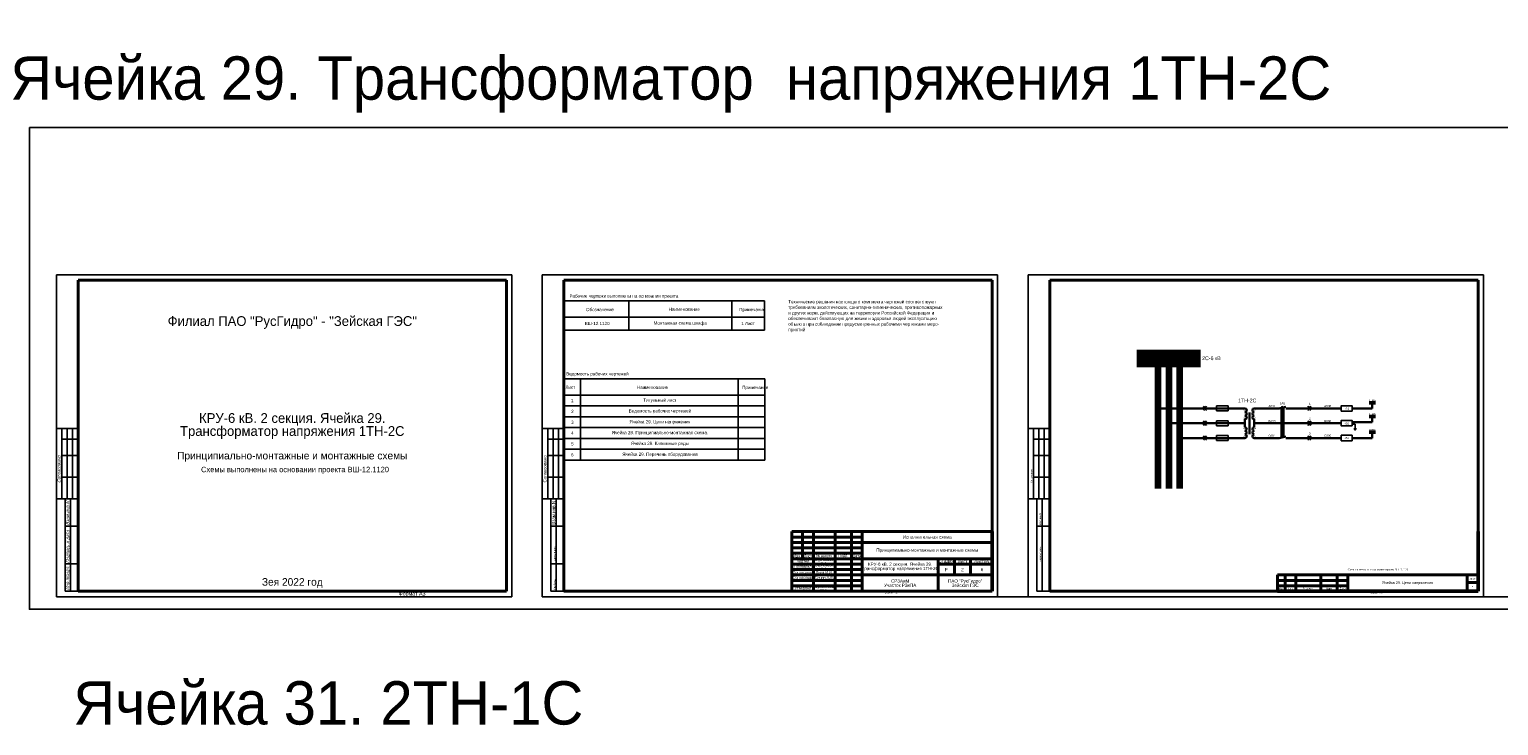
# Model space of a CAD drawing. Header units: millimetres. Extents: x 4897 to 12009, y -3017 to 2708.
# Tile 4 of 86: x 5136 to 6491, y -2004 to -1361. Entities that reach past the tile are written whole.
import ezdxf

# ---------------------------------------------------------------- set-up
doc = ezdxf.new("R2010")
doc.units = ezdxf.units.MM
doc.layers.add('основная 0.5', color=7, linetype='Continuous', lineweight=50)
doc.layers.add('тонкая 0.25', color=7, linetype='Continuous', lineweight=25)
doc.styles.add('SIMPLEX', font='txt', dxfattribs={"height": 5})
doc.styles.get("Standard").update_dxf_attribs({"font": 'arial.ttf'})

msp = doc.modelspace()

# ---------------------------------------------------------------- linework, layer by layer
for p, q in [((5161, -1884.8), (5161, -1587.7)), ((5161, -1587.7), (5581.1, -1587.7)), ((5161, -1884.8), (5161, -1587.7)), ((5581.1, -1884.8), (5581.1, -1587.7)), ((5581.1, -1884.8), (5581.1, -1587.7)), ((5609.2, -1884.8), (5609.2, -1587.7)), ((5609.2, -1587.7), (6029.2, -1587.7)), ((5609.2, -1884.8), (5609.2, -1587.7)), ((6029.2, -1884.8), (6029.2, -1587.7)), ((6029.2, -1884.8), (6029.2, -1587.7)), ((6057.3, -1884.8), (6057.3, -1587.7)), ((6057.3, -1587.7), (6477.3, -1587.7)), ((6057.3, -1884.8), (6057.3, -1587.7)), ((6477.3, -1884.8), (6477.3, -1587.7)), ((6477.3, -1884.8), (6477.3, -1587.7)), ((6218.1, -1711), (6220.1, -1708.9)), ((6220.1, -1713), (6218.1, -1711)), ((6220, -1711), (6222, -1708.9)), ((6222, -1713), (6220, -1711)), ((6231.2, -1708.7), (6231.2, -1713.2)), ((6242, -1708.7), (6231.2, -1708.7)), ((6231.2, -1713.2), (6242, -1713.2)), ((6242, -1713.2), (6242, -1708.7)), ((6317.3, -1711), (6315.3, -1708.9)), ((6315.3, -1713), (6317.3, -1711)), ((6319.2, -1711), (6317.2, -1708.9)), ((6317.2, -1713), (6319.2, -1711)), ((5181, -1729.5), (5161, -1729.5)), ((5166, -1794.5), (5166, -1729.5)), ((5171, -1794.5), (5171, -1729.5)), ((5176, -1794.5), (5176, -1729.5)), ((5629.2, -1729.5), (5609.2, -1729.5)), ((5614.2, -1794.5), (5614.2, -1729.5)), ((5619.2, -1794.5), (5619.2, -1729.5)), ((5624.2, -1794.5), (5624.2, -1729.5)), ((6077.3, -1729.5), (6057.3, -1729.5)), ((6062.3, -1794.5), (6062.3, -1729.5)), ((6067.3, -1794.5), (6067.3, -1729.5)), ((6072.3, -1794.5), (6072.3, -1729.5)), ((6218.1, -1724.6), (6220.1, -1722.5)), ((6220.1, -1726.7), (6218.1, -1724.6)), ((6220, -1724.6), (6222, -1722.5)), ((6222, -1726.7), (6220, -1724.6)), ((6231.2, -1722.4), (6231.2, -1726.9)), ((6242, -1722.4), (6231.2, -1722.4)), ((6231.2, -1726.9), (6242, -1726.9)), ((6242, -1726.9), (6242, -1722.4)), ((6317.3, -1724.6), (6315.3, -1722.5)), ((6315.3, -1726.7), (6317.3, -1724.6)), ((6319.2, -1724.6), (6317.2, -1722.5)), ((6317.2, -1726.7), (6319.2, -1724.6)), ((6356.2, -1725.5), (6358.9, -1725.5)), ((6360.2, -1729.8), (6357.7, -1729.8)), ((6359.7, -1730.3), (6358.2, -1730.3)), ((6359.2, -1730.6), (6358.7, -1730.6)), ((6358.7, -1730.6), (6358.9, -1730.8)), ((6358.9, -1729.6), (6358.9, -1725.5)), ((6359.2, -1730.6), (6358.9, -1730.8)), ((5166, -1739.5), (5181, -1739.5)), ((5614.2, -1739.5), (5629.2, -1739.5)), ((6062.3, -1739.5), (6077.3, -1739.5)), ((6218.1, -1738.3), (6220.1, -1736.2)), ((6220.1, -1740.3), (6218.1, -1738.3)), ((6220, -1738.3), (6222, -1736.2)), ((6222, -1740.3), (6220, -1738.3)), ((6231.2, -1736), (6231.2, -1740.5)), ((6242, -1736), (6231.2, -1736)), ((6231.2, -1740.5), (6242, -1740.5)), ((6242, -1740.5), (6242, -1736)), ((6317.3, -1738.3), (6315.3, -1736.2)), ((6315.3, -1740.3), (6317.3, -1738.3)), ((6319.2, -1738.3), (6317.2, -1736.2)), ((6317.2, -1740.3), (6319.2, -1738.3)), ((5166, -1754.5), (5181, -1754.5)), ((5614.2, -1754.5), (5629.2, -1754.5)), ((6062.3, -1754.5), (6077.3, -1754.5)), ((5166, -1774.5), (5181, -1774.5)), ((5614.2, -1774.5), (5629.2, -1774.5)), ((6062.3, -1774.5), (6077.3, -1774.5)), ((5161, -1794.5), (5181, -1794.5)), ((5169, -1879.7), (5169, -1794.5)), ((5173.9, -1879.7), (5173.9, -1794.5)), ((5609.2, -1794.5), (5629.2, -1794.5)), ((5617.2, -1879.7), (5617.2, -1794.5)), ((5622, -1879.7), (5622, -1794.5)), ((6057.3, -1794.5), (6077.3, -1794.5)), ((6065.3, -1879.7), (6065.3, -1794.5)), ((6070.2, -1879.7), (6070.2, -1794.5)), ((5169, -1819.5), (5181, -1819.5)), ((5617.2, -1819.5), (5629.2, -1819.5)), ((6065.3, -1819.5), (6077.3, -1819.5)), ((5169, -1854.5), (5181, -1854.5)), ((5617.2, -1854.5), (5629.2, -1854.5)), ((5169, -1879.7), (5181, -1879.7)), ((5617.2, -1879.7), (5629.2, -1879.7)), ((6077.3, -1879.7), (6065.3, -1879.7)), ((5161, -1884.8), (5581.1, -1884.8)), ((5609.2, -1884.8), (6029.2, -1884.8)), ((6057.3, -1884.8), (6477.3, -1884.8))]:
    msp.add_line(p, q)
at = {"lineweight": 40}
for p, q in [((5181, -1592.7), (5576.1, -1592.7)), ((5576.1, -1592.7), (5576.1, -1879.7)), ((5629.2, -1592.7), (6024.3, -1592.7)), ((6024.3, -1592.7), (6024.3, -1879.7)), ((6077.3, -1592.7), (6472.4, -1592.7)), ((6472.4, -1592.7), (6472.4, -1879.7)), ((5839.3, -1844.7), (5904.3, -1844.7)), ((5839.3, -1854.7), (5904.3, -1854.7)), ((5839.3, -1859.7), (5904.3, -1859.7)), ((5839.3, -1864.7), (5904.3, -1864.7)), ((5839.3, -1869.7), (5904.3, -1869.7)), ((6287.4, -1864.7), (6352.4, -1864.7)), ((6287.4, -1869.7), (6352.4, -1869.7)), ((6462.4, -1864.7), (6462.4, -1879.7)), ((5181, -1879.7), (5576.1, -1879.7)), ((5629.2, -1879.7), (6024.3, -1879.7)), ((5839.3, -1874.7), (5904.3, -1874.7)), ((6077.3, -1879.7), (6472.4, -1879.7)), ((6287.4, -1874.7), (6352.4, -1874.7)), ((6462.4, -1871.7), (6472.4, -1871.7))]:
    msp.add_line(p, q, dxfattribs=at)
at = {"linetype": 'Continuous', "lineweight": 40}
for p, q in [((5181, -1592.7), (5181, -1879.7)), ((5629.2, -1592.7), (5629.2, -1879.7)), ((6077.3, -1592.7), (6077.3, -1879.7))]:
    msp.add_line(p, q, dxfattribs=at)
at = {"linetype": 'Continuous'}
for p, q in [((5629.2, -1611.6), (5814.2, -1611.6)), ((5688.9, -1638.6), (5688.9, -1611.6)), ((5783.9, -1638.6), (5783.9, -1611.6)), ((5814.2, -1611.6), (5814.2, -1638.6)), ((5814.2, -1626.6), (5629.2, -1626.6)), ((5814.2, -1638.6), (5629.2, -1638.6)), ((5629.4, -1683.7), (5814.4, -1683.7)), ((5644.6, -1683.7), (5644.6, -1758.7)), ((5789.9, -1683.7), (5789.9, -1758.7)), ((5789.9, -1683.7), (5789.9, -1710.7)), ((5814.4, -1683.7), (5814.4, -1758.7)), ((5814.4, -1698.7), (5629.2, -1698.7)), ((5814.4, -1718.7), (5629.2, -1718.7)), ((5629.4, -1708.7), (5814.4, -1708.7)), ((5629.2, -1728.7), (5814.4, -1728.7)), ((5181, -1738.7), (5181, -1758.7)), ((5629.2, -1738.7), (5629.2, -1758.7)), ((5814.4, -1738.7), (5629.2, -1738.7)), ((6077.3, -1738.7), (6077.3, -1758.7)), ((5814.4, -1748.7), (5629.2, -1748.7)), ((5814.4, -1758.7), (5629.2, -1758.7)), ((5181, -1778.7), (5181, -1798.7)), ((5629.2, -1778.7), (5629.2, -1798.7)), ((6077.3, -1778.7), (6077.3, -1798.7))]:
    msp.add_line(p, q, dxfattribs=at)
at = {"color": 2, "lineweight": 100}
for p, q in [((6157.6, -1659.7), (6216.5, -1659.7)), ((6177.1, -1659.7), (6177, -1785))]:
    msp.add_line(p, q, dxfattribs=at)
at = {"color": 3, "lineweight": 100}
for p, q in [((6157.6, -1664.7), (6216.5, -1664.7)), ((6187, -1664.7), (6187, -1785))]:
    msp.add_line(p, q, dxfattribs=at)
at = {"color": 1, "lineweight": 100}
for p, q in [((6157.6, -1669.7), (6216.5, -1669.7)), ((6197, -1669.7), (6197, -1785))]:
    msp.add_line(p, q, dxfattribs=at)
at = {"lineweight": 50}
for p, q in [((6377.8, -1705.7), (6371.8, -1705.7)), ((6291, -1709.8), (6291.2, -1710.4)), ((6377.8, -1718.4), (6371.8, -1718.4)), ((6377.8, -1733), (6371.8, -1733))]:
    msp.add_line(p, q, dxfattribs=at)
at = {"color": 2, "lineweight": 30}
for p, q in [((6374.8, -1711), (6374.8, -1705.7)), ((6257.3, -1711), (6177, -1711)), ((6257.3, -1711), (6177, -1711)), ((6265.9, -1711), (6288.8, -1711)), ((6295.2, -1711), (6346.2, -1711)), ((6356.2, -1711), (6374.8, -1711))]:
    msp.add_line(p, q, dxfattribs=at)
at = {"lineweight": 30}
for p, q in [((6257.3, -1721), (6257.3, -1728.3)), ((6261.6, -1714.6), (6261.6, -1734.6)), ((6265.9, -1721), (6265.9, -1728.3)), ((6288.8, -1711), (6295.2, -1709.4)), ((6291, -1709.8), (6292.7, -1709.4)), ((6291.2, -1710.4), (6291.2, -1737.7)), ((6292.7, -1709.4), (6292.9, -1710)), ((6292.9, -1710), (6292.9, -1737.3)), ((6288.8, -1738.3), (6295.2, -1736.8))]:
    msp.add_line(p, q, dxfattribs=at)
at = {"color": 3, "lineweight": 30}
for p, q in [((6374.8, -1723.7), (6374.8, -1718.4)), ((6257.3, -1724.6), (6187, -1724.6)), ((6256.4, -1724.6), (6187, -1724.6)), ((6265.9, -1724.6), (6346.2, -1724.6)), ((6356.2, -1723.7), (6374.8, -1723.7))]:
    msp.add_line(p, q, dxfattribs=at)
at = {"color": 1, "lineweight": 30}
for p, q in [((6374.8, -1738.3), (6374.8, -1733)), ((6257.5, -1738.3), (6197, -1738.3)), ((6256.5, -1738.3), (6197, -1738.3)), ((6265.7, -1738.3), (6288.8, -1738.3)), ((6295.2, -1738.3), (6346.2, -1738.3)), ((6356.2, -1738.3), (6374.8, -1738.3))]:
    msp.add_line(p, q, dxfattribs=at)
at = {"color": 1}
for p, q in [((6029.2, -1884.8), (6057.3, -1884.8)), ((6477.3, -1884.8), (6505.4, -1884.8))]:
    msp.add_line(p, q, dxfattribs=at)
at = {"color": 2}
msp.add_lwpolyline([(5136.1, -1451.8), (7300.9, -1451.8), (7300.9, -1896.4), (5136.1, -1896.4)], close=True, dxfattribs=at)
at = {"color": 2, "lineweight": 100, "const_width": 0.45}
msp.add_lwpolyline([(6177.3, -1711, 1), (6176.8, -1711, 1)], format="xyb", close=True, dxfattribs=at)
for points in [[(6356.2, -1713.5), (6346.2, -1713.5), (6346.2, -1708.5), (6356.2, -1708.5)], [(6356.2, -1727.1), (6346.2, -1727.1), (6346.2, -1722.1), (6356.2, -1722.1)], [(6356.2, -1740.8), (6346.2, -1740.8), (6346.2, -1735.8), (6356.2, -1735.8)]]:
    msp.add_lwpolyline(points, close=True)
at = {"color": 3, "lineweight": 50, "const_width": 0.45}
msp.add_lwpolyline([(6187.3, -1724.6, 1), (6186.8, -1724.6, 1)], format="xyb", close=True, dxfattribs=at)
at = {"color": 1, "lineweight": 100, "const_width": 0.45}
msp.add_lwpolyline([(6197.3, -1738.3, 1), (6196.8, -1738.3, 1)], format="xyb", close=True, dxfattribs=at)
at = {"lineweight": 30}
for centre, start, end in [((6257.3, -1712.6), 270.0042, 90.0042), ((6257.3, -1716), 270.0042, 90.0042), ((6257.3, -1719.3), 270.0042, 90.0042), ((6265.9, -1712.6), 89.9958, 269.9958), ((6265.9, -1716), 89.9958, 269.9958), ((6265.9, -1719.3), 89.9958, 269.9958), ((6257.3, -1730), 270.0042, 90.0042), ((6257.3, -1733.3), 270.0042, 90.0042), ((6265.9, -1730), 89.9958, 269.9958), ((6265.9, -1733.3), 89.9958, 269.9958), ((6257.3, -1736.6), 270.0042, 90.0042), ((6265.9, -1736.6), 89.9958, 269.9958)]:
    msp.add_arc(centre, 1.67, start, end, dxfattribs=at)
at = {"layer": 'основная 0.5', "lineweight": 40}
for p, q in [((5576.1, -1879.7), (5576.1, -1824.7)), ((5839.3, -1824.7), (6024.3, -1824.7)), ((5839.3, -1824.7), (5839.3, -1879.7)), ((5849.3, -1849.7), (5849.3, -1824.7)), ((5859.3, -1879.7), (5859.3, -1824.7)), ((5879.3, -1879.7), (5879.3, -1824.7)), ((5894.3, -1879.7), (5894.3, -1824.7)), ((5904.3, -1879.7), (5904.3, -1824.7)), ((5904.3, -1834.7), (6024.3, -1834.7)), ((5839.3, -1844.7), (5904.3, -1844.7)), ((5839.3, -1849.7), (6024.3, -1849.7)), ((5974.3, -1879.7), (5974.3, -1849.7)), ((5974.3, -1854.7), (6024.3, -1854.7)), ((5989.3, -1864.7), (5989.3, -1849.7)), ((6004.3, -1864.7), (6004.3, -1849.7)), ((5904.3, -1864.7), (6024.3, -1864.7)), ((6287.4, -1864.7), (6287.4, -1879.7)), ((6294.4, -1879.7), (6294.4, -1864.7)), ((6304.4, -1879.7), (6304.4, -1864.7)), ((6327.4, -1879.7), (6327.4, -1864.7)), ((6342.4, -1879.7), (6342.4, -1864.7)), ((6352.4, -1879.7), (6352.4, -1864.7)), ((6352.4, -1864.7), (6472.4, -1864.7)), ((5391.1, -1879.7), (5576.1, -1879.7)), ((5839.3, -1879.7), (6024.3, -1879.7))]:
    msp.add_line(p, q, dxfattribs=at)
at = {"layer": 'основная 0.5', "color": 0}
for p, q in [((6024.3, -1879.7), (6024.3, -1824.7)), ((6472.4, -1879.7), (6472.4, -1824.7)), ((6287.4, -1879.7), (6472.4, -1879.7))]:
    msp.add_line(p, q, dxfattribs=at)
at = {"layer": 'тонкая 0.25', "lineweight": 40}
for p, q in [((5839.3, -1829.7), (5904.3, -1829.7)), ((5839.3, -1834.7), (5904.3, -1834.7)), ((5839.3, -1834.7), (5904.3, -1834.7)), ((5904.3, -1839.7), (5839.3, -1839.7))]:
    msp.add_line(p, q, dxfattribs=at)

# ---------------------------------------------------------------- texts
at = {"linetype": 'Continuous', "style": 'SIMPLEX'}
for s, p in [('Рабочие чертежи выполнены на основании проекта', (5634.3, -1608.7)), ('Технические решения настоящего комплекта чертежей соответствуют', (5836.1, -1614)), ('Обозначение', (5649.6, -1621.2)), ('Наименование', (5725.8, -1620.9)), ('Примечание', (5790.9, -1621.2)), ('требованиям экологических, санитарно-гигиенических, противопожарных', (5836.1, -1619.1)), ('обеспечивают безопасную для жизни и здоровья людей эксплуатацию', (5836.1, -1629.4)), ('и других норм, действующих на территории Российской Федерации и', (5836.1, -1624.3)), ('объекта при соблюдении предусмотренных рабочими чертежами меро-', (5836.1, -1634.6)), ('приятий', (5836.1, -1639.8)), ('Ведомость рабочих чертежей ', (5631.3, -1680.5)), ('Лист', (5630.6, -1693)), ('Наименование', (5696.5, -1693)), ('Примечание', (5793.6, -1693.1))]:
    msp.add_text(s, height=3, dxfattribs=at).set_placement(p)
at = {"linetype": 'Continuous', "oblique": 20}
for s, p in [('Согласовано', (5164.9, -1779.8)), ('Взам.инв.N', (5172.9, -1818.8)), ('Подпись и дата', (5172.9, -1853.8)), ('Инв.Nподл.', (5172.9, -1878.8))]:
    msp.add_text(s, height=3, rotation=90, dxfattribs=at).set_placement(p)
at = {"linetype": 'Continuous', "style": 'SIMPLEX'}
for s, height, p in [('Согласовано', 3, (5613.1, -1779.3)), ('Согласовано', 1.5, (6061.1, -1779.6)), ('Взам.инв.N', 3, (5621.1, -1818.3)), ('Взам.инв.N', 1.5, (6069.1, -1818.6)), ('Подпись и дата', 1.5, (5621.1, -1853.3)), ('Подпись и дата', 1.5, (6069.1, -1853.6)), ('Инв.Nподл.', 1.5, (5621.1, -1878.3))]:
    msp.add_text(s, height=height, rotation=90, dxfattribs=at).set_placement(p)
at = {"lineweight": 35, "attachment_point": 5, "line_spacing_factor": 0.8, "style": 'SIMPLEX'}
for s, insert, char_height, width in [('\\P{\\H16x;Ячейка 29. Трансформатор  напряжения 1ТН-2С}', (5727.7, -1410.4), 2.5, 1267.907), ('Филиал ПАО "РусГидро" - "Зейская ГЭС"', (5378.6, -1631.7), 9, 395.094), ('ВШ-12.1120', (5659.8, -1632.6), 3, 58.28), ('Монтажная схема шкафа', (5736.4, -1632.6), 3, 95.022), ('1 Лист', (5799, -1632.6), 3, 30.261), ('1', (5636.9, -1703.7), 3, 15.434), ('Титульный лист', (5717.8, -1703.7), 3, 144.12), ('КРУ-6 кВ. 2 секция. Ячейка 29.\\PТрансформатор напряжения 1ТН-2С', (5378.6, -1727.2), 9, 395.094), ('2', (5637, -1713.7), 3, 15.176), ('Ведомость рабочих чертежей', (5717.7, -1713.7), 3, 144.287), ('4', (5636.9, -1733.7), 3, 15.434), ('3', (5636.9, -1723.7), 3, 15.434), ('Ячейка 29. Принципиально-монтажная схема. ', (5717.7, -1733.7), 3, 144.369), ('Ячейка 29. Цепи напряжения', (5717.7, -1723.7), 3, 144.255), ('5', (5636.9, -1743.7), 3, 15.434), ('Ячейка 29. Клеммные ряды', (5717.7, -1743.7), 3, 144.369), ('Принципиально-монтажные и монтажные схемы', (5378.6, -1755.6), 7, 395.094), ('6', (5636.9, -1753.7), 3, 15.434), ('Ячейка 29. Перечень оборудования', (5717.7, -1753.7), 3, 144.369), ('\\pi-15,l20,t20;Схемы выполнены на основании проекта ВШ-12.1120', (5378.6, -1768.1), 5, 395.094), ('Исполнительная схема', (5964.3, -1829.7), 3, 120), ('КРУ-6 кВ. 2 секция. Ячейка 29.\\PТрансформатор напряжения 1ТН-2С', (5939.3, -1857.2), 3, 70), ('Стадия', (5981.8, -1852.2), 3, 15), ('Лист', (5996.8, -1852.2), 3, 15), ('Листов', (6014.3, -1852.2), 3, 20), ('Зея 2022 год', (5378.6, -1872.1), 7, 395.094), ('СРЗАиМ\\PУчасток РЗиПА', (5939.3, -1872.2), 3, 70), ('Р', (5981.8, -1859.7), 3, 15), ('ПАО "РусГидро"  \\PЗейская ГЭС', (5999.3, -1872.2), 3, 50), ('2', (5996.8, -1859.7), 3, 15), (' 6', (6014.3, -1859.7), 3, 20), ('\\pi-4.8,l6.4,t6.4;*^IСхемы выполнены на основании проекта ВШ-12.1120', (6378.7, -1859.9), 1.6, 185), ('{\\Fromans|c204;Лист}', (6467.4, -1868.2), 1.6, 10), ('{\\Fromans|c204;Изм.}', (6290.9, -1877.2), 1.6, 7), ('{\\Fromans|c204;Лист}', (6299.4, -1877.2), 1.6, 10), ('{\\Fromans|c0;N \\Fromans|c204;докум.}', (6315.9, -1877.2), 1.6, 23), ('{\\Fromans|c204;Подп.}', (6334.9, -1877.2), 1.6, 15), ('{\\Fromans|c204;Дата}', (6347.4, -1877.2), 1.6, 10), ('Ячейка 29. Цепи напряжения', (6407.4, -1872.2), 2.5, 110), ('{\\Fromans|c204;3}', (6467.4, -1875.7), 1.6, 10), ('\\P{\\H16x;Ячейка 31. 2ТН-1С}', (5411.8, -1981.4), 2.5, 773.815)]:
    msp.add_mtext(s, dxfattribs=dict(at, insert=insert, char_height=char_height, width=width))
at = {"style": 'SIMPLEX'}
for s, insert, char_height, width, attachment_point in [('2С-6 кВ', (6235, -1664.7), 3.5, 15.952, 6), ('1ТН-2С', (6267.9, -1703.7), 3.5, 12.335, 6), ('1', (6317.2, -1706.8), 2, 4.945, 5), ('2', (6317.2, -1720.4), 2, 4.945, 5), ('3', (6317.2, -1734.1), 2, 4.945, 5)]:
    msp.add_mtext(s, dxfattribs=dict(at, insert=insert, char_height=char_height, width=width, attachment_point=attachment_point))
at = {"lineweight": 50, "attachment_point": 5, "style": 'SIMPLEX'}
for s, insert, char_height, width, rotation in [('A601', (6282.2, -1708.8), 2, 7.899, 0.0042), ('1АВ', (6292, -1706.2), 2, 7.899, 0.0042), ('A630', (6333.7, -1708.8), 2, 7.899, 0.0042), ('a', (6256.5, -1711.8), 1.6, 3.031, 0.0042), ('x', (6256.5, -1719.7), 1.6, 2.633, 0.0042), ('a', (6266.7, -1711.8), 1.6, 3.031, 359.9958), ('x', (6266.7, -1719.7), 1.6, 2.633, 359.9958), ('a', (6256.5, -1729.1), 1.6, 3.031, 0.0042), ('a', (6266.7, -1729.1), 1.6, 3.031, 359.9958), ('B600', (6282.2, -1722.7), 2, 7.899, 0.0042), ('B600', (6333.7, -1722.7), 2, 7.899, 0.0042), ('x', (6256.5, -1737), 1.6, 2.633, 0.0042), ('x', (6266.7, -1737), 1.6, 2.633, 359.9958), ('C601', (6282.2, -1736.2), 2, 7.899, 0.0042), ('C630', (6333.7, -1736.2), 2, 7.899, 0.0042)]:
    msp.add_mtext(s, dxfattribs=dict(at, insert=insert, char_height=char_height, width=width, rotation=rotation))
at = {"color": 7, "char_height": 2, "width": 6, "attachment_point": 5, "style": 'SIMPLEX'}
for s, insert in [('ШНa', (6374.8, -1703.6)), ('ШНb', (6374.8, -1716.3)), ('ШНc', (6374.8, -1730.9))]:
    msp.add_mtext(s, dxfattribs=dict(at, insert=insert))
at = {"char_height": 2, "width": 10, "attachment_point": 5, "rotation": 0, "style": 'SIMPLEX'}
for s, insert in [('к51', (6351.2, -1711)), ('к52', (6351.2, -1724.6)), ('к53', (6351.2, -1738.3))]:
    msp.add_mtext(s, dxfattribs=dict(at, insert=insert))
at = {"color": 1, "lineweight": 35, "insert": (5964.3, -1842.2), "char_height": 3, "width": 120, "attachment_point": 5, "line_spacing_factor": 0.8, "style": 'SIMPLEX'}
msp.add_mtext('\\pt36;{\\C256;Принципиально-монтажные и монтажные схемы}', dxfattribs=at)
at = {"char_height": 2.5, "attachment_point": 5, "line_spacing_factor": 0.8, "style": 'SIMPLEX'}
for s, insert, width in [('Изм.', (5844.3, -1847.2), 10), ('Проверил', (5849.6, -1857.2), 19.242), ('Чертил', (5849.6, -1852.2), 19.242), ('Лист', (5854.3, -1847.2), 10), ('Бурнакова А.А.', (5869.3, -1852.2), 20), ('Бурнакова А.А.', (5869.3, -1857.2), 20), ('№ докум.', (5869.3, -1847.2), 20), ('Подп{\\fGENISO|b0|i1|c204|p2;.}', (5886.8, -1847.1), 15), ('Дата', (5899.3, -1847.4), 10), ('Согласовал', (5849.6, -1862.2), 19.242), ('Согласовал', (5849.7, -1867.1), 19.242), ('Сячин А.В.', (5869.3, -1867.1), 20), ('Янак И.И.', (5869.3, -1862.2), 20), ('Утвердил', (5849.6, -1877.2), 19.242), ('Сухомесов М.А.', (5869.3, -1877.2), 20)]:
    msp.add_mtext(s, dxfattribs=dict(at, insert=insert, width=width))
at = {"lineweight": 30, "insert": (5476.7, -1880.2), "char_height": 3.5, "attachment_point": 1}
msp.add_mtext_dynamic_manual_height_columns('Формат А3', width=45.854, gutter_width=12.5, heights=[0], dxfattribs=at)
at = {"lineweight": 30, "char_height": 1.6, "attachment_point": 1, "style": 'SIMPLEX'}
for s, insert in [('{\\fGENISO|b0|i1|c204|p2;Формат А3}', (5924.9, -1880.2)), ('Формат А3', (6373, -1880.2))]:
    msp.add_mtext_dynamic_manual_height_columns(s, width=45.854, gutter_width=12.5, heights=[0], dxfattribs=dict(at, insert=insert))

doc.saveas('drawing.dxf')
